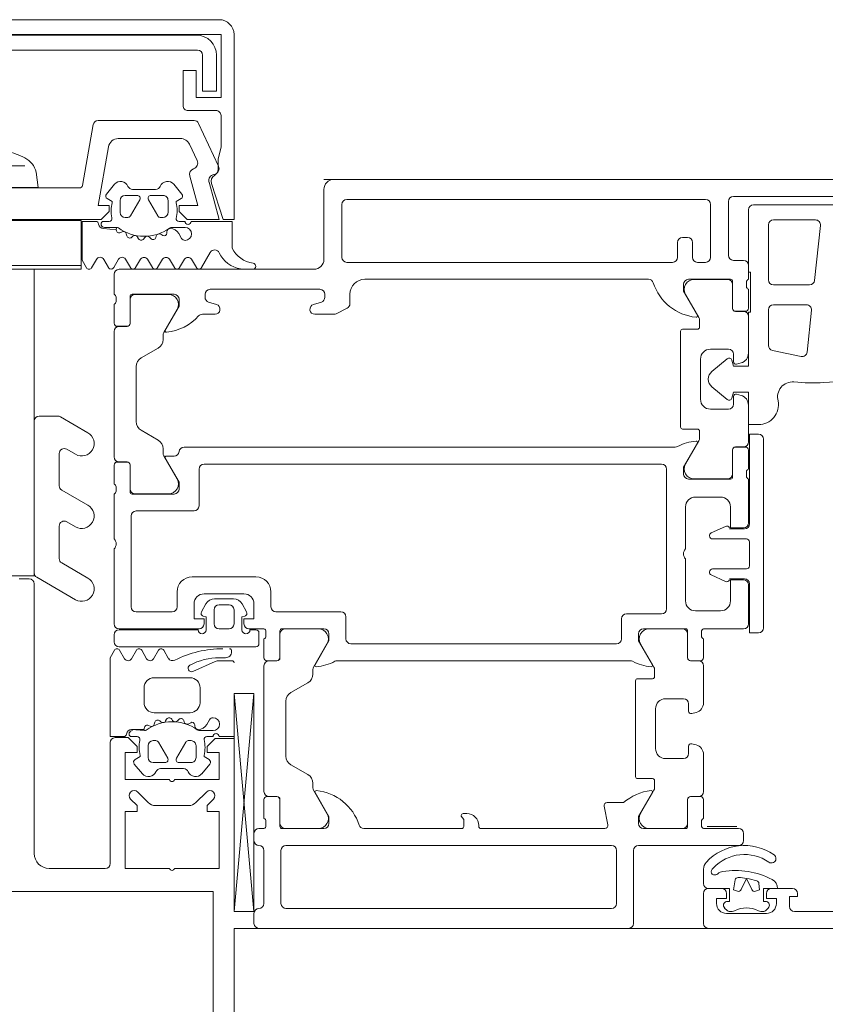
# Model space of a CAD drawing. Header units: centimetres. Extents: x -1737 to 22393, y -8842 to 3838.
# Tile 54 of 167: x 334 to 342, y 1113 to 1123. Entities that reach past the tile are written whole.
import ezdxf

# ---------------------------------------------------------------- set-up
doc = ezdxf.new("R2010")
doc.units = ezdxf.units.CM
for name, color, linetype, lineweight in [('A-DETL-GENF', 92, 'Continuous', 9), ('A-DOOR', 31, 'Continuous', 13), ('A-GLAZ-CWMG', 51, 'Continuous', 13)]:
    doc.layers.add(name, color=color, linetype=linetype, lineweight=lineweight)

# ---------------------------------------------------------------- blocks, each defined once
blk = doc.blocks.new('Schueco_FWS_ADS-75-SimplySmart_inw_Family-02 - FWS SI insert unit 90-2429721-3_piętro I __3_90 m_ - stan projektowany')
at = {"layer": 'A-DETL-GENF'}
for p, q in [((76.6, 0.9), (-76.6, 0.9)), ((-77.5, -6.6), (77.5, -6.6))]:
    blk.add_line(p, q, dxfattribs=at)
at = {"layer": 'A-DOOR'}
for p, q in [((-70.35, 0.9), (-76.5, 0.9)), ((-76.6, 0.8), (-76.6, 0.1)), ((-76.37, 0.7), (-72.78, 0.7)), ((-72.5, 0.73), (-71.21, 0.73)), ((-76.42, 0.12), (-76.42, 0.65)), ((-72.73, 0.65), (-72.73, 0.12)), ((-72.55, 0.14), (-72.55, 0.68)), ((-71.45, 0.645), (-72.3, 0.645)), ((-72.1, 0.495), (-71.6801, 0.495)), ((-72.15, -0.105), (-72.15, 0.445)), ((-71.6304, 0.4398), (-71.6882, -0.1102)), ((-72.96, 0.32), (-73.01, 0.32)), ((-73.06, 0.27), (-73.06, 0.12)), ((-72.91, 0.12), (-72.91, 0.27)), ((-73.11, 0.07), (-76.37, 0.07)), ((-72.78, 0.07), (-72.86, 0.07)), ((-72.4, 0.09), (-72.5, 0.09)), ((-72.35, -0.1), (-72.35, 0.04)), ((-78.7, -0.05), (-78.7, -0.25)), ((-76.7, 0), (-78.65, 0)), ((-76.19, -0.1), (-73.35, -0.1)), ((-72.95, -0.1), (-72.529, -0.1)), ((-72.56, -0.101), (-72.8943, -0.101)), ((-72.51, -0.391), (-72.51, -0.151)), ((-72.509, -0.12), (-72.509, -0.39)), ((-72.37, -0.1717), (-72.37, -0.1283)), ((-71.7379, -0.155), (-72.1, -0.155)), ((-78.68, -0.2783), (-78.68, -0.3217)), ((-78.541, -0.54), (-78.541, -0.27)), ((-78.521, -0.25), (-78.1, -0.25)), ((-78.1557, -0.251), (-78.49, -0.251)), ((-77.79, -0.2801), (-77.79, -0.25)), ((-77.74, -0.2), (-76.64, -0.2)), ((-76.59, -0.25), (-76.59, -0.2801)), ((-76.34, -0.3444), (-76.34, -0.25)), ((-72.9809, -0.251), (-72.8467, -0.4835)), ((-72.35, -0.39), (-72.35, -0.2)), ((-78.7, -0.35), (-78.7, -0.54)), ((-78.54, -0.301), (-78.54, -0.541)), ((-77.6754, -0.3522), (-77.7546, -0.328)), ((-76.6254, -0.328), (-76.7046, -0.3522)), ((-76.4765, -0.4446), (-76.3673, -0.3889)), ((-72.1, -0.355), (-71.7694, -0.355)), ((-78.2033, -0.6335), (-78.0691, -0.401)), ((-77.817, -0.45), (-77.69, -0.45)), ((-76.69, -0.45), (-76.4992, -0.45)), ((-72.4, -0.421), (-72.48, -0.421)), ((-72.479, -0.42), (-72.38, -0.42)), ((-72.35, -0.8407), (-72.35, -0.471)), ((-72.15, -0.7626), (-72.15, -0.405)), ((-71.7197, -0.4102), (-71.7637, -0.8287)), ((-78.67, -0.57), (-78.571, -0.57)), ((-78.57, -0.571), (-78.65, -0.571)), ((-72.84, -0.5085), (-72.84, -0.58)), ((-78.7, -0.621), (-78.7, -1.879)), ((-78.21, -0.7031), (-78.21, -0.6585)), ((-73.03, -0.62), (-73.03, -1.58)), ((-72.86, -0.6), (-73.01, -0.6)), ((-78.43, -0.8879), (-78.26, -0.7898)), ((-72.73, -0.8), (-72.55, -0.8)), ((-72.5, -0.85), (-72.5, -0.925)), ((-71.8238, -0.8724), (-72.1104, -0.8115)), ((-78.48, -1.5255), (-78.48, -0.9745)), ((-72.83, -1.3), (-72.83, -0.9)), ((-72.5641, -0.8957), (-72.7163, -1.0234)), ((-72.4685, -0.9491), (-72.4241, -0.9372)), ((-72.7163, -1.1766), (-72.5641, -1.3043)), ((-72.5, -1.275), (-72.5, -1.35)), ((-72.4241, -1.2628), (-72.4685, -1.2509)), ((-72.35, -1.729), (-72.35, -1.3593)), ((-72.55, -1.4), (-72.73, -1.4)), ((-78.26, -1.7102), (-78.43, -1.6121)), ((-73.01, -1.6), (-72.86, -1.6)), ((-72.84, -1.62), (-72.84, -1.6915)), ((-72.8467, -1.7165), (-72.9809, -1.949)), ((-72.2, -3.59), (-72.2, -1.7)), ((-78.21, -1.8415), (-78.21, -1.7969)), ((-78.0691, -2.099), (-78.2033, -1.8665)), ((-78.0995, -1.87), (-78.1762, -1.87)), ((-73.0825, -1.78), (-78, -1.78)), ((-72.51, -2.049), (-72.51, -1.809)), ((-72.509, -1.81), (-72.509, -2.08)), ((-72.48, -1.779), (-72.4, -1.779)), ((-72.38, -1.78), (-72.479, -1.78)), ((-72.35, -2), (-72.35, -1.81)), ((-78.7, -1.96), (-78.7, -2.15)), ((-78.571, -1.93), (-78.67, -1.93)), ((-78.65, -1.929), (-78.57, -1.929)), ((-78.541, -2.23), (-78.541, -1.96)), ((-78.54, -1.959), (-78.54, -2.199)), ((-77.8, -1.95), (-73.22, -1.95)), ((-77.85, -2.37), (-77.85, -2)), ((-73.17, -2), (-73.17, -3.4)), ((-72.37, -2.0717), (-72.37, -2.0283)), ((-72.529, -2.1), (-72.95, -2.1)), ((-72.8943, -2.099), (-72.56, -2.099)), ((-72.35, -2.54), (-72.35, -2.1)), ((-78.7, -2.25), (-78.7, -2.7)), ((-78.68, -2.1783), (-78.68, -2.2217)), ((-78.1, -2.25), (-78.521, -2.25)), ((-78.49, -2.249), (-78.1557, -2.249)), ((-72.88, -2.28), (-72.63, -2.28)), ((-78.48, -2.42), (-77.9, -2.42)), ((-72.98, -2.8), (-72.98, -2.38)), ((-78.53, -3.38), (-78.53, -2.47)), ((-72.5805, -2.5739), (-72.7227, -2.6402)), ((-72.39, -2.6), (-72.54, -2.6)), ((-72.74, -2.6674), (-72.74, -2.67)), ((-72.71, -2.7), (-72.37, -2.7)), ((-72.34, -2.73), (-72.34, -2.97)), ((-78.7, -2.8), (-78.7, -3.55)), ((-72.98, -3.32), (-72.98, -2.9)), ((-72.74, -3.03), (-72.74, -3.0326)), ((-72.37, -3), (-72.71, -3)), ((-77.28, -3.08), (-77.92, -3.08)), ((-72.7227, -3.0598), (-72.5805, -3.1261)), ((-72.54, -3.1), (-72.39, -3.1)), ((-78.07, -3.23), (-78.07, -3.38)), ((-77.8, -3.25), (-77.4, -3.25)), ((-77.13, -3.38), (-77.13, -3.23)), ((-72.35, -3.55), (-72.35, -3.16)), ((-77.826, -3.4286), (-77.7806, -3.35)), ((-77.694, -3.3), (-77.506, -3.3)), ((-77.4194, -3.35), (-77.374, -3.4286)), ((-78.12, -3.43), (-78.48, -3.43)), ((-77.7, -3.55), (-77.7, -3.41)), ((-77.65, -3.36), (-77.55, -3.36)), ((-77.5, -3.41), (-77.5, -3.55)), ((-76.43, -3.43), (-77.08, -3.43)), ((-73.22, -3.45), (-73.57, -3.45)), ((-72.63, -3.42), (-72.88, -3.42)), ((-76.38, -3.7), (-76.38, -3.48)), ((-73.62, -3.5), (-73.62, -3.7)), ((-78.65, -3.6), (-77.85, -3.6)), ((-78.65, -3.61), (-77.86, -3.61)), ((-77.55, -3.6), (-77.65, -3.6)), ((-77.35, -3.6), (-77.2, -3.6)), ((-77.34, -3.61), (-77.28, -3.61)), ((-77.25, -3.64), (-77.25, -3.75)), ((-77.18, -3.6283), (-77.18, -3.6717)), ((-77.041, -3.89), (-77.041, -3.62)), ((-77.021, -3.6), (-76.6, -3.6)), ((-76.6557, -3.601), (-76.99, -3.601)), ((-73.4, -3.6), (-72.979, -3.6)), ((-73.3443, -3.601), (-73.01, -3.601)), ((-72.959, -3.62), (-72.959, -3.89)), ((-72.82, -3.6717), (-72.82, -3.6283)), ((-72.8, -3.6), (-72.4, -3.6)), ((-78.7, -3.73), (-78.7, -3.66)), ((-77.2, -3.7), (-77.2, -3.89)), ((-77.04, -3.651), (-77.04, -3.891)), ((-72.96, -3.651), (-72.96, -3.891)), ((-72.8, -3.89), (-72.8, -3.7)), ((-77.28, -3.78), (-78.65, -3.78)), ((-76.7033, -3.9835), (-76.5691, -3.751)), ((-73.67, -3.75), (-76.33, -3.75)), ((-73.2967, -3.9835), (-73.4309, -3.751)), ((-77.17, -3.92), (-77.071, -3.92)), ((-77.07, -3.921), (-77.15, -3.921)), ((-76.4675, -3.92), (-73.5325, -3.92)), ((-72.93, -3.921), (-72.85, -3.921)), ((-72.929, -3.92), (-72.83, -3.92)), ((-77.2, -3.971), (-77.2, -5.229)), ((-76.71, -4.0531), (-76.71, -4.0085)), ((-73.29, -4.08), (-73.29, -4.0085)), ((-72.8, -3.971), (-72.8, -4.3407)), ((-76.93, -4.2379), (-76.76, -4.1398)), ((-73.48, -5.08), (-73.48, -4.12)), ((-73.46, -4.1), (-73.31, -4.1)), ((-77.3002, -4.2489), (-77.5, -6.4302)), ((-76.98, -4.8755), (-76.98, -4.3245)), ((-73, -4.3), (-73.18, -4.3)), ((-73.28, -4.4), (-73.28, -4.8)), ((-72.95, -4.425), (-72.95, -4.35)), ((-72.8741, -4.4372), (-72.9185, -4.4491)), ((-72.95, -4.85), (-72.95, -4.775)), ((-72.9185, -4.7509), (-72.8741, -4.7628)), ((-73.18, -4.9), (-73, -4.9)), ((-72.8, -4.8593), (-72.8, -5.229)), ((-76.76, -5.0602), (-76.93, -4.9621)), ((-73.31, -5.1), (-73.46, -5.1)), ((-73.29, -5.1915), (-73.29, -5.12)), ((-76.71, -5.1915), (-76.71, -5.1469)), ((-76.5691, -5.449), (-76.7033, -5.2165)), ((-73.4309, -5.449), (-73.2967, -5.2165)), ((-77.2, -5.31), (-77.2, -5.5)), ((-77.071, -5.28), (-77.17, -5.28)), ((-77.15, -5.279), (-77.07, -5.279)), ((-77.041, -5.58), (-77.041, -5.31)), ((-77.04, -5.309), (-77.04, -5.549)), ((-72.96, -5.309), (-72.96, -5.549)), ((-72.959, -5.31), (-72.959, -5.58)), ((-72.85, -5.279), (-72.93, -5.279)), ((-72.83, -5.28), (-72.929, -5.28)), ((-72.8, -5.5), (-72.8, -5.31)), ((-73.7936, -5.3757), (-73.7569, -5.5643)), ((-73.6, -5.34), (-73.7641, -5.34)), ((-75.17, -5.45), (-75.205, -5.45)), ((-77.2, -5.6), (-77.25, -5.6)), ((-77.18, -5.5283), (-77.18, -5.5717)), ((-76.6, -5.6), (-77.021, -5.6)), ((-76.99, -5.599), (-76.6557, -5.599)), ((-75.22, -5.6), (-76.2, -5.6)), ((-75.05, -5.58), (-75.05, -5.57)), ((-73.7864, -5.6), (-75.03, -5.6)), ((-72.979, -5.6), (-73.4, -5.6)), ((-73.01, -5.599), (-73.3443, -5.599)), ((-72.82, -5.5717), (-72.82, -5.5283)), ((-72.45, -5.6), (-72.8, -5.6)), ((-72.765, -5.58), (-72.465, -5.58)), ((-77.3, -5.65), (-77.3, -5.72)), ((-72.4, -5.72), (-72.4, -5.65)), ((-76.98, -5.77), (-73.72, -5.77)), ((-73.45, -5.77), (-72.45, -5.77)), ((-77.2, -5.82), (-77.2, -6.35)), ((-77.03, -6.35), (-77.03, -5.82)), ((-73.67, -5.82), (-73.67, -6.35)), ((-73.5, -6.55), (-73.5, -5.82)), ((-72.62, -6.2), (-72.75, -6.2)), ((-71.91, -6.2), (-72.12, -6.2)), ((-72.8, -6.25), (-72.8, -6.55)), ((-73.72, -6.4), (-76.98, -6.4)), ((-72.5883, -6.397), (-72.5641, -6.4212)), ((-72.1759, -6.4212), (-72.1517, -6.397)), ((-77.3, -6.45), (-77.3, -6.55)), ((-72.17, -6.45), (-72.57, -6.45)), ((-72.5429, -6.43), (-72.5131, -6.43)), ((-72.2269, -6.43), (-72.1971, -6.43)), ((-70.6, -6.43), (-71.89, -6.43)), ((-77.25, -6.6), (-73.55, -6.6))]:
    blk.add_line(p, q, dxfattribs=at)
at = {"layer": 'A-DOOR', "flags": 128}
for points in [[(-72.35, 0.595), (-72.35, -0.03), (-72.33, -0.03), (-72.33, -0.43), (-72.35, -0.43), (-72.35, -0.97), (-72.5, -0.97), (-72.5158, -0.9109)], [(-72.8618, -0.4593), (-73, -0.22), (-73, -0.15)], [(-78.05, -0.3), (-78.05, -0.37), (-78.1881, -0.6093)], [(-72.5158, -1.2891), (-72.5, -1.23), (-72.35, -1.23), (-72.35, -1.555), (-72.25, -1.555)], [(-72.25, -1.65), (-72.34, -1.65), (-72.34, -2.55)], [(-73, -2.05), (-73, -1.98), (-72.8618, -1.7407)], [(-78.1881, -1.8907), (-78.05, -2.13), (-78.05, -2.2)], [(-72.53, -2.38), (-72.53, -2.59), (-72.4, -2.59)], [(-72.4, -3.11), (-72.53, -3.11), (-72.53, -3.32)], [(-72.34, -3.15), (-72.34, -3.64), (-72.25, -3.64)], [(-77.8, -3.55), (-77.8, -3.5), (-77.9, -3.5), (-77.9, -3.35)], [(-77.3, -3.35), (-77.3, -3.5), (-77.4, -3.5), (-77.4, -3.55)], [(-77.78, -3.61), (-77.78, -3.48), (-77.8078, -3.4726)], [(-77.3922, -3.4726), (-77.42, -3.48), (-77.42, -3.61)], [(-76.55, -3.65), (-76.55, -3.72), (-76.6881, -3.9593)], [(-73.3118, -3.9593), (-73.45, -3.72), (-73.45, -3.65)], [(-77.5, -4.2489), (-77.5, -6.4302), (-77.3002, -6.4302), (-77.3002, -4.2489), (-77.5, -4.2489), (-77.3002, -6.4302)], [(-76.6881, -5.2407), (-76.55, -5.48), (-76.55, -5.55)], [(-73.45, -5.55), (-73.45, -5.48), (-73.3118, -5.2407)], [(-75.225, -5.47), (-75.225, -5.4767), (-75.2, -5.51), (-75.2, -5.58)], [(-72.7998, -6.0064), (-72.7998, -6.015), (-72.7998, -6.15)], [(-72.75, -6.6), (-64.1, -6.6), (-64.1, -6.26), (-64.21, -6.15), (-64.27, -6.15), (-64.27, -6.32)], [(-72.75, -6.2), (-72.54, -6.2), (-72.54, -6.33), (-72.57, -6.33)], [(-72.17, -6.33), (-72.2, -6.33), (-72.2, -6.2), (-72.06, -6.2)], [(-72.67, -6.35), (-72.67, -6.3), (-72.57, -6.3), (-72.57, -6.25)], [(-72.17, -6.25), (-72.17, -6.3), (-72.07, -6.3), (-72.07, -6.35)], [(-71.94, -6.38), (-71.94, -6.28), (-71.86, -6.28), (-71.86, -6.25)]]:
    blk.add_lwpolyline(points, dxfattribs=at)
for points in [[(-72.4227, -6.2119), (-72.37, -6.0988), (-72.3173, -6.2119), (-72.37, -6.0988)], [(-72.4828, -6.1154), (-72.5, -6.2129), (-72.4602, -6.2274), (-72.5, -6.2129)], [(-72.2798, -6.2274), (-72.24, -6.2129), (-72.2456, -6.1492), (-72.24, -6.2129)]]:
    blk.add_lwpolyline(points, close=True, dxfattribs=at)
at = {"layer": 'A-DOOR'}
for centre, radius, start, end in [((-76.5, 0.8), 0.1, 90, 180), ((-76.37, 0.65), 0.05, 90, 180), ((-72.78, 0.65), 0.05, 360, 90), ((-72.5, 0.68), 0.05, 90, 180), ((-72.3, 0.595), 0.05, 90, 180), ((-72.1, 0.445), 0.05, 90, 180), ((-71.6801, 0.445), 0.05, 354, 90), ((-73.01, 0.27), 0.05, 90, 180), ((-72.96, 0.27), 0.05, 360, 90), ((-76.7, 0.1), 0.1, 270, 360), ((-76.37, 0.12), 0.05, 180, 270), ((-73.11, 0.12), 0.05, 270, 0), ((-72.86, 0.12), 0.05, 180, 270), ((-72.78, 0.12), 0.05, 270, 360), ((-72.5, 0.14), 0.05, 180, 270), ((-72.4, 0.04), 0.05, 360, 90), ((-78.65, -0.05), 0.05, 90, 180), ((-76.19, -0.25), 0.15, 90, 180), ((-73.35, -0.15), 0.05, 17.74842, 90), ((-72.8262, 0.0177), 0.5, 197.74842, 264.37742), ((-72.95, -0.15), 0.05, 90, 180), ((-72.8943, -0.201), 0.1, 90, 210), ((-72.56, -0.151), 0.05, 360, 90), ((-72.529, -0.12), 0.02, 0, 90), ((-72.34, -0.1283), 0.03, 109.47122, 180), ((-72.34, -0.1717), 0.03, 180, 250.52878), ((-72.1, -0.105), 0.05, 180, 270), ((-71.7379, -0.105), 0.05, 270, 354), ((-78.71, -0.2783), 0.03, 360, 70.52878), ((-78.521, -0.27), 0.02, 90, 180), ((-78.49, -0.301), 0.05, 90, 180), ((-78.1557, -0.351), 0.1, 330, 90), ((-78.1, -0.3), 0.05, 360, 90), ((-77.74, -0.25), 0.05, 90, 180), ((-77.74, -0.2801), 0.05, 180, 253), ((-76.64, -0.25), 0.05, 360, 90), ((-76.64, -0.2801), 0.05, 287, 360), ((-78.71, -0.3217), 0.03, 289.47122, 360), ((-77.69, -0.4), 0.05, 270, 73), ((-76.69, -0.4), 0.05, 107, 270), ((-76.39, -0.3444), 0.05, 297, 0), ((-72.48, -0.391), 0.03, 180, 270), ((-72.479, -0.39), 0.03, 180, 270), ((-72.38, -0.39), 0.03, 270, 360), ((-72.1, -0.405), 0.05, 90, 180), ((-71.7694, -0.405), 0.05, 354, 90), ((-78.2263, -0.1326), 0.5, 275.91988, 318.0861), ((-77.817, -0.5), 0.05, 90, 138.0861), ((-76.4992, -0.4), 0.05, 270, 297), ((-72.8738, -0.4662), 0.0138, 264.37742, 30), ((-72.89, -0.5085), 0.05, 360, 30), ((-72.4, -0.471), 0.05, 0, 90), ((-78.67, -0.54), 0.03, 180, 270), ((-78.65, -0.621), 0.05, 90, 180), ((-78.571, -0.54), 0.03, 270, 360), ((-78.57, -0.541), 0.03, 270, 0), ((-72.86, -0.58), 0.02, 270, 360), ((-78.16, -0.6585), 0.05, 150, 180), ((-78.1762, -0.6162), 0.0138, 150, 275.91988), ((-73.01, -0.62), 0.02, 90, 180), ((-78.31, -0.7031), 0.1, 300, 360), ((-72.1, -0.7626), 0.05, 180, 258), ((-72.73, -0.9), 0.1, 90, 180), ((-72.55, -0.85), 0.05, 360, 90), ((-72.45, -0.8407), 0.1, 285, 360), ((-71.8134, -0.8235), 0.05, 258, 354), ((-78.38, -0.9745), 0.1, 120, 180), ((-72.5448, -0.9187), 0.03, 14.99508, 130), ((-72.475, -0.925), 0.025, 180, 285), ((-72.652, -1.1), 0.1, 130, 230), ((-71.7349, 1.3622), 2.5, 273.21628, 283.53096), ((-71.909, -1.2775), 0.15, 84.60477, 195.68874), ((-71.7069, 0.863), 2, 264.60477, 273.21628), ((-72.475, -1.275), 0.025, 75, 180), ((-72.45, -1.3593), 0.1, 0, 75), ((-72.73, -1.3), 0.1, 180, 270), ((-72.5448, -1.2813), 0.03, 230, 345.00492), ((-72.55, -1.35), 0.05, 270, 360), ((-72.25, -1.355), 0.2, 270, 10.65041), ((-78.38, -1.5255), 0.1, 180, 240), ((-73.01, -1.58), 0.02, 180, 270), ((-72.86, -1.62), 0.02, 0, 90), ((-72.25, -1.7), 0.05, 360, 90), ((-78.31, -1.7969), 0.1, 360, 60), ((-73.0825, -1.73), 0.05, 270, 297.4903), ((-72.8287, -2.2179), 0.5, 95.32859, 117.4903), ((-72.8738, -1.7338), 0.0138, 330, 95.32859), ((-72.89, -1.6915), 0.05, 330, 360), ((-72.4, -1.729), 0.05, 270, 360), ((-78.16, -1.8415), 0.05, 180, 210), ((-78.1762, -1.8838), 0.0138, 90, 210), ((-78.0995, -1.82), 0.05, 270, 354.26083), ((-78, -1.83), 0.05, 90, 174.26083), ((-72.48, -1.809), 0.03, 90, 180), ((-72.479, -1.81), 0.03, 90, 180), ((-72.38, -1.81), 0.03, 360, 90), ((-78.65, -1.879), 0.05, 180, 270), ((-78.67, -1.96), 0.03, 90, 180), ((-78.571, -1.96), 0.03, 360, 90), ((-78.57, -1.959), 0.03, 0, 90), ((-77.8, -2), 0.05, 90, 180), ((-73.22, -2), 0.05, 0, 90), ((-72.8943, -1.999), 0.1, 150, 270), ((-72.95, -2.05), 0.05, 180, 270), ((-72.56, -2.049), 0.05, 270, 0), ((-72.34, -2.0283), 0.03, 109.47122, 180), ((-78.71, -2.1783), 0.03, 0, 70.52878), ((-78.1557, -2.149), 0.1, 270, 30), ((-72.529, -2.08), 0.02, 270, 0), ((-72.34, -2.0717), 0.03, 180, 250.52878), ((-78.71, -2.2217), 0.03, 289.47122, 0), ((-78.521, -2.23), 0.02, 180, 270), ((-78.49, -2.199), 0.05, 180, 270), ((-78.1, -2.2), 0.05, 270, 360), ((-72.88, -2.38), 0.1, 90, 180), ((-72.63, -2.38), 0.1, 360, 90), ((-78.48, -2.47), 0.05, 90, 180), ((-77.9, -2.37), 0.05, 270, 0), ((-72.4, -2.54), 0.05, 270, 0), ((-72.39, -2.55), 0.05, 270, 360), ((-72.71, -2.6674), 0.03, 115, 180), ((-72.5679, -2.6011), 0.03, 21.71176, 115), ((-78.7525, -2.75), 0.0725, 316.39718, 43.60282), ((-72.71, -2.67), 0.03, 180, 270), ((-72.37, -2.73), 0.03, 0, 90), ((-72.9275, -2.85), 0.0725, 136.39718, 223.60282), ((-72.71, -3.03), 0.03, 90, 180), ((-72.71, -3.0326), 0.03, 180, 245), ((-72.37, -2.97), 0.03, 270, 360), ((-77.92, -3.23), 0.15, 90, 180), ((-77.28, -3.23), 0.15, 360, 90), ((-72.5679, -3.0989), 0.03, 245, 338.28824), ((-72.4, -3.16), 0.05, 0, 90), ((-72.39, -3.15), 0.05, 0, 90), ((-77.8, -3.35), 0.1, 90, 180), ((-77.4, -3.35), 0.1, 360, 90), ((-77.694, -3.4), 0.1, 90, 150), ((-77.506, -3.4), 0.1, 30, 90), ((-72.88, -3.32), 0.1, 180, 270), ((-72.63, -3.32), 0.1, 270, 360), ((-78.48, -3.38), 0.05, 180, 270), ((-78.12, -3.38), 0.05, 270, 360), ((-77.8, -3.4436), 0.03, 150, 255), ((-77.65, -3.41), 0.05, 90, 180), ((-77.55, -3.41), 0.05, 0, 90), ((-77.4, -3.4436), 0.03, 285, 30), ((-77.08, -3.38), 0.05, 180, 270), ((-76.43, -3.48), 0.05, 360, 90), ((-73.57, -3.5), 0.05, 90, 180), ((-73.22, -3.4), 0.05, 270, 0), ((-78.65, -3.55), 0.05, 180, 270), ((-78.65, -3.66), 0.05, 90, 180), ((-77.82, -3.61), 0.04, 180, 0), ((-77.85, -3.55), 0.05, 270, 360), ((-77.65, -3.55), 0.05, 180, 270), ((-77.55, -3.55), 0.05, 270, 360), ((-77.38, -3.61), 0.04, 180, 0), ((-77.35, -3.55), 0.05, 180, 270), ((-77.28, -3.64), 0.03, 0, 90), ((-77.21, -3.6283), 0.03, 0, 70.52878), ((-77.021, -3.62), 0.02, 90, 180), ((-76.99, -3.651), 0.05, 90, 180), ((-76.6557, -3.701), 0.1, 330, 90), ((-76.6, -3.65), 0.05, 0, 90), ((-73.4, -3.65), 0.05, 90, 180), ((-73.3443, -3.701), 0.1, 90, 210), ((-73.01, -3.651), 0.05, 360, 90), ((-72.979, -3.62), 0.02, 0, 90), ((-72.79, -3.6283), 0.03, 109.47122, 180), ((-72.4, -3.55), 0.05, 270, 360), ((-72.25, -3.59), 0.05, 270, 360), ((-78.65, -3.73), 0.05, 180, 270), ((-77.21, -3.6717), 0.03, 289.47122, 0), ((-76.33, -3.7), 0.05, 180, 270), ((-73.67, -3.7), 0.05, 270, 0), ((-72.79, -3.6717), 0.03, 180, 250.52878), ((-77.28, -3.75), 0.03, 270, 0), ((-77.17, -3.89), 0.03, 180, 270), ((-77.15, -3.971), 0.05, 90, 180), ((-77.071, -3.89), 0.03, 270, 0), ((-77.07, -3.891), 0.03, 270, 0), ((-76.7213, -3.4821), 0.5, 275.32859, 297.4903), ((-76.4675, -3.97), 0.05, 90, 117.4903), ((-73.5325, -3.97), 0.05, 62.5097, 90), ((-73.2787, -3.4821), 0.5, 242.5097, 264.67141), ((-72.93, -3.891), 0.03, 180, 270), ((-72.929, -3.89), 0.03, 180, 270), ((-72.85, -3.971), 0.05, 0, 90), ((-72.83, -3.89), 0.03, 270, 0), ((-76.66, -4.0085), 0.05, 150, 180), ((-76.6762, -3.9662), 0.0138, 150, 275.32859), ((-73.3238, -3.9662), 0.0138, 264.67141, 30), ((-73.34, -4.0085), 0.05, 0, 30), ((-76.81, -4.0531), 0.1, 300, 360), ((-73.46, -4.12), 0.02, 90, 180), ((-73.31, -4.08), 0.02, 270, 0), ((-76.88, -4.3245), 0.1, 120, 180), ((-73.18, -4.4), 0.1, 90, 180), ((-73, -4.35), 0.05, 0, 90), ((-72.925, -4.425), 0.025, 180, 285), ((-72.9, -4.3407), 0.1, 285, 360), ((-73.18, -4.8), 0.1, 180, 270), ((-72.925, -4.775), 0.025, 75, 180), ((-72.9, -4.8593), 0.1, 0, 75), ((-76.88, -4.8755), 0.1, 180, 240), ((-73, -4.85), 0.05, 270, 0), ((-76.81, -5.1469), 0.1, 0, 60), ((-73.46, -5.08), 0.02, 180, 270), ((-73.31, -5.12), 0.02, 0, 90), ((-76.66, -5.1915), 0.05, 180, 210), ((-76.6762, -5.2338), 0.0138, 84.37742, 210), ((-76.7238, -5.7177), 0.5, 17.74842, 84.37742), ((-73.2718, -5.7172), 0.5, 96.14068, 131.02522), ((-73.3238, -5.2338), 0.0138, 330, 96.14068), ((-73.34, -5.1915), 0.05, 330, 0), ((-77.15, -5.229), 0.05, 180, 270), ((-77.17, -5.31), 0.03, 90, 180), ((-77.071, -5.31), 0.03, 0, 90), ((-77.07, -5.309), 0.03, 0, 90), ((-72.93, -5.309), 0.03, 90, 180), ((-72.929, -5.31), 0.03, 90, 180), ((-72.85, -5.229), 0.05, 270, 360), ((-72.83, -5.31), 0.03, 360, 90), ((-73.7641, -5.37), 0.03, 90, 191), ((-77.21, -5.5283), 0.03, 0, 70.52878), ((-76.6557, -5.499), 0.1, 270, 30), ((-75.205, -5.47), 0.02, 90, 180), ((-75.205, -5.4767), 0.02, 180, 225), ((-75.17, -5.57), 0.12, 0, 90), ((-73.3443, -5.499), 0.1, 150, 270), ((-72.79, -5.5283), 0.03, 109.47122, 180), ((-77.25, -5.65), 0.05, 90, 180), ((-77.21, -5.5717), 0.03, 289.47122, 0), ((-77.021, -5.58), 0.02, 180, 270), ((-76.99, -5.549), 0.05, 180, 270), ((-76.6, -5.55), 0.05, 270, 0), ((-76.2, -5.55), 0.05, 197.74842, 270), ((-75.22, -5.58), 0.02, 270, 0), ((-75.03, -5.58), 0.02, 180, 270), ((-73.7864, -5.57), 0.03, 270, 11), ((-73.4, -5.55), 0.05, 180, 270), ((-73.01, -5.549), 0.05, 270, 0), ((-72.979, -5.58), 0.02, 270, 0), ((-72.79, -5.5717), 0.03, 180, 250.52878), ((-72.45, -5.65), 0.05, 360, 90), ((-77.25, -5.72), 0.05, 180, 270), ((-77.25, -5.82), 0.05, 0, 90), ((-76.98, -5.82), 0.05, 90, 180), ((-73.72, -5.82), 0.05, 0, 90), ((-73.45, -5.82), 0.05, 90, 180), ((-72.3906, -6.2887), 0.5187, 55.1415, 137.60993), ((-72.45, -5.72), 0.05, 270, 0), ((-72.3906, -6.2887), 0.4287, 55.1415, 136.83804), ((-72.1198, -5.9), 0.045, 235.1415, 55.1415), ((-72.6998, -6.0064), 0.1, 137.60993, 180), ((-72.623, -6.0707), 0.11, 136.83804, 153.11071), ((-72.27, -6.029), 0.53, 178.48958, 180), ((-72.6944, -6.0345), 0.03, 153.11071, 257.31084), ((-72.69, -6.015), 0.05, 257.31084, 310.66019), ((-72.5923, -6.1288), 0.1, 99.15424, 130.66019), ((-72.4825, -6.81), 0.79, 62.13582, 99.15424), ((-72.4533, -6.1206), 0.03, 87.57184, 170), ((-72.4533, -6.1206), 0.03, 87.57184, 170), ((-72.4825, -6.81), 0.72, 81.01148, 87.57184), ((-72.4825, -6.81), 0.72, 81.01148, 87.57184), ((-72.4825, -6.81), 0.72, 72.54021, 81.01148), ((-72.4825, -6.81), 0.72, 72.54021, 81.01148), ((-72.16, -6.2), 0.1, 0, 62.13582), ((-72.75, -6.15), 0.05, 180, 270), ((-72.75, -6.25), 0.05, 90, 180), ((-72.62, -6.25), 0.05, 0, 90), ((-72.4499, -6.1992), 0.03, 250, 335), ((-72.4499, -6.1992), 0.03, 250, 335), ((-72.2901, -6.1992), 0.03, 205, 290), ((-72.2901, -6.1992), 0.03, 205, 290), ((-72.2755, -6.1518), 0.03, 5, 72.54021), ((-72.2755, -6.1518), 0.03, 5, 72.54021), ((-72.12, -6.25), 0.05, 90, 180), ((-71.91, -6.25), 0.05, 0, 90), ((-77.25, -6.45), 0.05, 90, 180), ((-77.25, -6.35), 0.05, 270, 0), ((-76.98, -6.35), 0.05, 180, 270), ((-73.72, -6.35), 0.05, 270, 0), ((-72.57, -6.35), 0.1, 180, 270), ((-72.56, -6.3687), 0.04, 104.47751, 225), ((-72.37, -6.655), 0.26, 62.51067, 117.48933), ((-72.18, -6.3687), 0.04, 315, 75.52249), ((-72.17, -6.35), 0.1, 270, 360), ((-71.89, -6.38), 0.05, 180, 270), ((-72.5429, -6.4), 0.03, 225, 270), ((-72.5131, -6.38), 0.05, 270, 297.48933), ((-72.2269, -6.38), 0.05, 242.51067, 270), ((-72.1971, -6.4), 0.03, 270, 315), ((-77.25, -6.55), 0.05, 180, 270), ((-73.55, -6.55), 0.05, 270, 0), ((-72.75, -6.55), 0.05, 180, 270)]:
    blk.add_arc(centre, radius, start, end, dxfattribs=at)
blk = doc.blocks.new('Rectangular Mullion - SI_CovCap-20mm_Mull-85mm-V19-3_piętro I __3_90 m_ - stan projektowany')
at = {"layer": 'A-DETL-GENF'}
for p, q in [((2.29, 12.2), (2.29, 6.5396)), ((2.5, 12.2), (2.5, 6.6)), ((1.26, 4.74), (1.26, 5.95)), ((0.5, 5.85), (0.5, 3.15)), ((1.536, 5.2346), (1.6421, 5.3407)), ((1.7128, 5.37), (2.0471, 5.37)), ((2.1178, 5.3407), (2.2239, 5.2346)), ((1.502, 4.954), (1.5836, 5.0513)), ((2.1763, 5.0514), (2.258, 4.9541)), ((1.69, 4.94), (1.81, 4.94)), ((1.7649, 4.9999), (1.995, 4.9999)), ((1.95, 4.94), (2.07, 4.94)), ((1.64, 4.77), (1.64, 4.89)), ((1.836, 4.895), (1.7436, 4.735)), ((2.0164, 4.735), (1.924, 4.895)), ((2.12, 4.89), (2.12, 4.77)), ((1.464, 4.6799), (1.5291, 4.6799)), ((1.7176, 4.72), (1.69, 4.72)), ((2.07, 4.72), (2.0424, 4.72)), ((2.2295, 4.6799), (2.29, 4.6799)), ((2.35, 4.6799), (2.5, 4.6799)), ((1.6456, 4.5677), (1.6594, 4.5747)), ((1.702, 4.5557), (1.7073, 4.5357)), ((2.0476, 4.5508), (2.0662, 4.5401)), ((2.107, 4.5622), (2.1077, 4.5766)), ((2.29, 4.6199), (2.1616, 4.6199)), ((2.2272, 4.5587), (2.2554, 4.5099)), ((1.7, 4.4399), (2.06, 4.4399)), ((1.7564, 4.5212), (1.7671, 4.5308)), ((1.8156, 4.5231), (1.8256, 4.5058)), ((1.8767, 4.5045), (1.8846, 4.5166)), ((1.9334, 4.5217), (1.9476, 4.5076)), ((1.9973, 4.5195), (2.0017, 4.5332)), ((1.6, 4.1899), (1.6, 4.3399)), ((2.16, 4.3399), (2.16, 4.1899)), ((2.06, 4.0899), (1.7, 4.0899)), ((2.3101, 3.9286), (2.0892, 4.0269)), ((1.4041, 3.8994), (1.3553, 3.8149)), ((1.5239, 3.8149), (1.4751, 3.8994)), ((1.6246, 3.8994), (1.5758, 3.8149)), ((1.7444, 3.8149), (1.6956, 3.8994)), ((1.8426, 3.895), (1.7964, 3.8149)), ((2.48, 3.92), (2.3508, 3.92)), ((2.355, 3.89), (2.416, 3.89)), ((2.476, 3.83), (2.476, 3.82)), ((0.9125, 3.3082), (0.525, 3.0844)), ((0.45, 3.1), (0.35, 3.1)), ((0.775, 2.9401), (1.0375, 3.0917)), ((0.5, 3.0411), (0.5, 1.52)), ((0.75, 2.5709), (0.75, 2.8968)), ((0.9125, 2.5782), (0.825, 2.5276)), ((0.775, 2.2101), (1.0375, 2.3617)), ((0.75, 1.8453), (0.75, 2.1668)), ((0.9125, 1.8525), (0.825, 1.802)), ((0.7616, 1.4767), (1.0375, 1.636)), ((0.55, 1.47), (0.7366, 1.47)), ((1.0747, -0.016), (1.1226, -0.0994)), ((1.1963, -0.0985), (1.2438, -0.0173)), ((1.2956, -0.0174), (1.3454, -0.1028)), ((1.4137, -0.1029), (1.4638, -0.0173)), ((1.5156, -0.0172), (1.5654, -0.1019)), ((1.6341, -0.1029), (1.6838, -0.0174)), ((1.7356, -0.0172), (1.7854, -0.1019)), ((1.8534, -0.1019), (1.9035, -0.0172)), ((1.9552, -0.0172), (2.005, -0.1019)), ((2.0732, -0.1019), (2.1235, -0.0172)), ((2.1754, -0.0176), (2.2626, -0.1698)), ((1.3794, -0.3747), (1.3656, -0.3677)), ((1.4273, -0.3357), (1.422, -0.3558)), ((1.4871, -0.3308), (1.4764, -0.3212)), ((1.5456, -0.3058), (1.5356, -0.3232)), ((1.6046, -0.3166), (1.5967, -0.3045)), ((1.6676, -0.3076), (1.6534, -0.3217)), ((1.7218, -0.3332), (1.7173, -0.3195)), ((1.7862, -0.3401), (1.7676, -0.3508)), ((1.8278, -0.3766), (1.827, -0.3622)), ((1.9754, -0.3099), (1.9472, -0.3587)), ((1.2491, -0.4799), (1.184, -0.4799)), ((1.8816, -0.4199), (2.01, -0.4199)), ((2.01, -0.4799), (1.9495, -0.4799)), ((1.36, -0.57), (1.36, -0.69)), ((1.4376, -0.52), (1.41, -0.52)), ((1.556, -0.695), (1.4636, -0.535)), ((1.7364, -0.535), (1.644, -0.695)), ((1.79, -0.52), (1.7624, -0.52)), ((1.84, -0.69), (1.84, -0.57)), ((1.3037, -0.8514), (1.222, -0.7541)), ((1.41, -0.74), (1.53, -0.74)), ((1.67, -0.74), (1.79, -0.74)), ((1.978, -0.7541), (1.8963, -0.8514)), ((0.025, -0.815), (0.9528, -0.815)), ((0.9823, -0.8398), (1.0897, -1.4487)), ((1.7151, -0.7999), (1.4849, -0.7999)), ((0.4076, -1.0357), (-0.4076, -1.0357)), ((2.1452, -1.4611), (2.3444, -1.0341)), ((2.1312, -1.0889), (2.0551, -1.2523)), ((1.9644, -1.31), (1.342, -1.31)), ((1.1389, -1.49), (2.0999, -1.49)), ((2.04, -1.59), (2.32, -1.59)), ((2.135, -2.1946), (-2.135, -2.1946)), ((-2.125, -2.3446), (2.125, -2.3446)), ((2.3501, -2.5), (-2.3501, -2.5))]:
    blk.add_line(p, q, dxfattribs=at)
at = {"layer": 'A-DETL-GENF', "flags": 128}
for points in [[(2.29, 6.7), (2.29, 6.3792), (2.29, 6.23), (1.1198, 6.23), (-1.1199, 6.23), (-2.29, 6.23), (-2.29, 6.3792), (-2.29, 6.7)], [(1.21, 6), (1.1198, 6), (0.65, 6)], [(1.855, 6), (1.41, 6), (1.41, 5.43), (1.53, 5.43), (1.53, 5.37), (1.4653, 5.3054)], [(2.2946, 5.3054), (2.23, 5.37), (2.23, 5.43), (2.35, 5.43), (2.35, 6), (1.905, 6)], [(1.855, 5.11), (1.41, 5.11), (1.41, 4.84), (1.53, 4.84), (1.53, 4.78), (1.44, 4.69), (1.31, 4.69)], [(2.5, 4.7), (2.31, 4.7), (2.23, 4.78), (2.23, 4.84), (2.35, 4.84), (2.35, 5.11), (1.905, 5.11)], [(1.56, 4.8672), (1.56, 4.8799), (1.51, 4.9088)], [(2.25, 4.9088), (2.2, 4.8799), (2.2, 4.8672)], [(1.3033, 3.8149), (1.26, 3.8899), (1.26, 4.6799), (1.3954, 4.6799)], [(1.6048, 4.6199), (1.4747, 4.6099), (1.602, 4.6099), (1.602, 4.5944)], [(0.2, 0.1134), (0.2, 0), (0.5, 0), (0.5, 3.07), (0.175, 3.07), (0.175, 3.8796)], [(1.1154, -0.4799), (0.98, -0.4799), (0.98, -0.0904), (1.0226, -0.016)], [(2.48, -0.2109), (2.48, -0.4799), (2.07, -0.4799)], [(1.203, -0.4199), (1.3248, -0.4199), (1.322, -0.3944), (1.1948, -0.4099)], [(1.2436, -1.2274), (1.14, -0.64), (1.25, -0.64), (1.25, -0.58), (1.17, -0.5), (-1.17, -0.5), (-1.25, -0.58), (-1.25, -0.64), (-1.14, -0.64), (-1.2436, -1.2274)], [(2.2497, -0.8745), (2.35, -0.5), (2.03, -0.5), (1.95, -0.58), (1.95, -0.64), (2.1365, -0.64), (2.0576, -0.9345)], [(2.2734, -0.8584), (2.3899, -0.5), (2.5, -0.5), (2.5, -2.3501)], [(1.23, -0.7088), (1.28, -0.6799), (1.28, -0.6672)], [(1.92, -0.6672), (1.92, -0.6799), (1.97, -0.7088)], [(0.52, -0.9739), (0.54, -0.8207), (-0.54, -0.8207), (-0.52, -0.9738)], [(2.37, -1.54), (2.37, -1.2244), (2.34, -1.1062), (2.34, -1.0012)], [(-1.99, -1.64), (-1.99, -1.99), (-2.12, -1.99), (-2.12, -1.72), (-2.37, -1.72), (-2.37, -2.35), (2.37, -2.35), (2.37, -1.72), (2.12, -1.72), (2.12, -1.99), (1.99, -1.99), (1.99, -1.64)], [(2.325, -2.1446), (2.325, -1.7846), (2.185, -1.7846), (2.185, -2.1446)]]:
    blk.add_lwpolyline(points, dxfattribs=at)
for points in [[(0.97, 0), (-0.97, 0), (-0.97, -0.04), (0.97, -0.04)], [(0.97, -0.04), (-0.97, -0.04), (-0.97, -0.49), (0.97, -0.49)]]:
    blk.add_lwpolyline(points, close=True, dxfattribs=at)
at = {"layer": 'A-DETL-GENF'}
for centre, radius, start, end in [((1.88, 5.9944), 0.0256, 12.68038, 167.31962), ((0.65, 5.85), 0.15, 90, 180), ((1.21, 5.95), 0.05, 0, 90), ((1.7128, 5.27), 0.1, 90, 135), ((2.0471, 5.27), 0.1, 45, 90), ((1.5007, 5.27), 0.05, 135, 315), ((2.2593, 5.27), 0.05, 225, 45), ((1.88, 5.1044), 0.0256, 12.68038, 167.31962), ((1.6449, 4.9999), 0.08, 22.62499, 139.99916), ((1.7649, 5.0499), 0.05, 202.62309, 270.00342), ((1.995, 5.0499), 0.05, 270.00256, 337.37984), ((2.115, 4.9999), 0.08, 39.9989, 157.38662), ((1.525, 4.9348), 0.03, 139.99091, 240.00394), ((1.69, 4.89), 0.05, 90.01141, 179.99304), ((1.81, 4.91), 0.03, 330.00492, 90.00351), ((1.95, 4.91), 0.03, 89.99581, 210.00467), ((2.07, 4.89), 0.05, 359.99214, 90.01231), ((2.235, 4.9348), 0.03, 300.00715, 39.99192), ((1.8644, 4.7886), 0.3144, 165.51923, 193.19975), ((1.896, 4.7886), 0.314, 345.5001, 14.50435), ((1.31, 4.74), 0.05, 180, 270), ((1.69, 4.77), 0.05, 180.01126, 269.99319), ((1.7176, 4.75), 0.03, 269.99157, 330.00722), ((2.0424, 4.75), 0.03, 209.99579, 270.01432), ((2.07, 4.77), 0.05, 269.99197, 0.01248), ((1.3954, 4.6499), 0.03, 7.19072, 89.99924), ((1.4747, 4.6599), 0.05, 187.1759, 270.01107), ((1.483, 4.6529), 0.033, 125.09229, 270.00221), ((1.5291, 4.7099), 0.03, 270.00223, 13.19975), ((2.23, 4.7099), 0.03, 180.02075, 269.09702), ((2.32, 4.6799), 0.03, 180.00223, 0.00223), ((1.632, 4.5944), 0.03, 180.0134, 296.99324), ((1.6048, 4.5899), 0.03, 54.16101, 90.00223), ((1.88, 4.9709), 0.44, 234.16101, 305.08011), ((1.673, 4.548), 0.03, 15.0037, 116.99905), ((1.7363, 4.5435), 0.03, 194.9977, 312.00507), ((1.7882, 4.5073), 0.0316, 30.00482, 131.9996), ((2.0318, 4.5234), 0.0316, 60.00925, 161.99891), ((2.0798, 4.5636), 0.0272, 240.01322, 356.98753), ((2.1416, 4.5748), 0.0339, 89.18051, 176.99971), ((2.1616, 4.5699), 0.05, 90.00223, 125.08011), ((2.1406, 4.5087), 0.1, 30.0045, 89.17507), ((2.29, 4.5549), 0.065, 270.00223, 90.00223), ((1.7, 4.3399), 0.1, 90.00223, 180.00223), ((1.8516, 4.5208), 0.03, 210.00248, 327.00077), ((1.9111, 4.4994), 0.0316, 44.99322, 147.01266), ((1.9688, 4.5288), 0.03, 225.00276, 342.00312), ((2.06, 4.3399), 0.1, 0.00223, 90.00223), ((2.29, 4.5299), 0.04, 209.99597, 270.00224), ((1.7, 4.1899), 0.1, 180.00223, 270.00223), ((2.06, 4.1899), 0.1, 270.00223, 0.00223), ((2.075, 3.995), 0.035, 66.00381, 241.92743), ((2.355, 4.52), 0.63, 241.9301, 270.00187), ((1.4396, 3.8789), 0.041, 30.00745, 149.997), ((1.6601, 3.8789), 0.041, 30.00073, 150.00372), ((1.886, 3.8681), 0.051, 63.3408, 148.19529), ((2.389, 4.87), 1.07, 243.34204, 269.99336), ((2.3508, 4.02), 0.1, 246.00843, 269.9977), ((2.416, 3.83), 0.06, 359.98986, 90.0124), ((2.48, 3.94), 0.02, 270.00616, 359.99392), ((1.3293, 3.8299), 0.03, 209.99863, 330.00583), ((1.5499, 3.8299), 0.03, 209.99863, 330.00583), ((1.7704, 3.8299), 0.03, 209.99863, 330.00583), ((2.456, 3.82), 0.02, 269.97954, 0.04021), ((0.975, 3.1999), 0.125, 300, 120), ((0.45, 3.15), 0.05, 270, 360), ((0.55, 3.0411), 0.05, 120, 180), ((0.8, 2.8968), 0.05, 120, 180), ((0.8, 2.5709), 0.05, 180, 300), ((0.975, 2.4699), 0.125, 300, 120), ((0.8, 2.1668), 0.05, 120, 180), ((0.8, 1.8453), 0.05, 180, 300), ((0.975, 1.7442), 0.125, 300, 120), ((0.55, 1.52), 0.05, 180, 270), ((0.7366, 1.52), 0.05, 270, 300), ((1.0486, -0.0309), 0.03, 29.86801, 150.20351), ((1.1592, -0.0796), 0.0416, 208.43199, 333.04587), ((1.2697, -0.0325), 0.03, 30.23147, 149.65543), ((1.4897, -0.0324), 0.03, 30.46538, 149.65513), ((1.7097, -0.0324), 0.03, 30.46537, 149.85519), ((1.9293, -0.0324), 0.03, 30.46536, 149.41133), ((2.1493, -0.0325), 0.03, 29.83515, 149.28464), ((2.6143, -0.291), 0.2911, 99.54546, 154.63631), ((2.7331, -0.3432), 0.2856, 98.35666, 152.40789), ((2.6872, -0.031), 0.03, 278.35666, 90.0978), ((1.3796, -0.0786), 0.0419, 215.30012, 324.53347), ((1.6001, -0.0765), 0.043, 216.17656, 322.15635), ((1.8194, -0.0781), 0.0415, 215.01205, 324.98795), ((2.0391, -0.0779), 0.0417, 215.13204, 324.86796), ((2.306, -0.1449), 0.05, 209.83515, 334.63631), ((1.5716, -0.3208), 0.03, 33.00146, 149.99975), ((2.01, -0.3299), 0.04, 89.99999, 150.00626), ((2.01, -0.3549), 0.065, 270, 90), ((1.352, -0.3944), 0.03, 63.00899, 179.98883), ((1.6, -0.7709), 0.44, 54.92212, 125.84121), ((1.393, -0.348), 0.03, 243.00317, 344.99853), ((1.4563, -0.3435), 0.03, 47.99716, 165.00452), ((1.5082, -0.3073), 0.0316, 228.00262, 329.99741), ((1.6311, -0.2994), 0.0316, 212.98956, 315.00901), ((1.6888, -0.3288), 0.03, 17.9991, 134.99946), ((1.7518, -0.3234), 0.0316, 198.00331, 299.99297), ((1.7998, -0.3636), 0.0272, 3.0147, 119.98901), ((1.8616, -0.3748), 0.0339, 183.00251, 270.82171), ((1.8606, -0.3087), 0.1, 270.82716, 329.99773), ((1.1154, -0.4499), 0.03, 270.00299, 352.8115), ((1.1947, -0.4599), 0.05, 89.99115, 172.82633), ((1.203, -0.4529), 0.033, 90.00002, 234.90994), ((1.2491, -0.5099), 0.03, 346.80247, 90), ((1.3248, -0.3899), 0.03, 270, 305.84121), ((1.8816, -0.3699), 0.05, 234.92212, 270), ((1.95, -0.5099), 0.03, 90.90521, 179.98148), ((2.04, -0.4799), 0.03, 0, 180), ((1.5844, -0.5886), 0.3144, 166.80247, 194.483), ((1.41, -0.57), 0.05, 90.00904, 179.99096), ((1.4376, -0.55), 0.03, 29.995, 90.01065), ((1.7624, -0.55), 0.03, 89.98791, 150.00644), ((1.79, -0.57), 0.05, 359.98974, 90.01026), ((1.616, -0.5886), 0.314, 345.49788, 14.50212), ((1.41, -0.69), 0.05, 180.00918, 269.99082), ((1.79, -0.69), 0.05, 269.98992, 0.01008), ((1.245, -0.7348), 0.03, 119.99829, 220.01132), ((1.53, -0.71), 0.03, 269.99872, 29.99731), ((1.67, -0.71), 0.03, 149.99756, 270.00642), ((1.955, -0.7348), 0.03, 320.01031, 59.99507), ((0.9528, -0.845), 0.03, 10, 90), ((1.3649, -0.7999), 0.08, 220.00306, 337.37723), ((1.4849, -0.8499), 0.05, 89.99881, 157.37914), ((1.7151, -0.8499), 0.05, 22.62239, 89.99966), ((1.8351, -0.7999), 0.08, 202.61561, 320.00332), ((2.3076, -0.89), 0.06, 165, 261.55829), ((2.34, -0.88), 0.07, 162, 239.99829), ((0.3066, -0.9207), 0.2199, 297.27461, 346.02676), ((2.1155, -0.95), 0.06, 165, 251.18075), ((2.29, -1.0087), 0.06, 335, 81.55829), ((2.27, -1.0012), 0.07, 0, 59.99829), ((2.0768, -1.0636), 0.06, 335, 71.18075), ((-0.0002, -0.2912), 0.9202, 284.16828, 296.29299), ((1.342, -1.21), 0.1, 190, 270), ((1.9644, -1.21), 0.1, 270, 335), ((1.1389, -1.44), 0.05, 190, 270), ((2.0999, -1.44), 0.05, 270, 335), ((2.3201, -1.5401), 0.0498, 269.82624, 0.17354), ((2.04, -1.64), 0.05, 89.99812, 180.00166), ((2.1249, -2.1445), 0.2001, 270.02951, 359.97227), ((2.1349, -2.1445), 0.0501, 270.08749, 359.93358), ((2.35, -2.35), 0.15, 270.04937, 359.95063)]:
    blk.add_arc(centre, radius, start, end, dxfattribs=at)

msp = doc.modelspace()

# ---------------------------------------------------------------- block references
at = {"layer": 'A-DOOR'}
msp.add_blockref('Schueco_FWS_ADS-75-SimplySmart_inw_Family-02 - FWS SI insert unit 90-2429721-3_piętro I __3_90 m_ - stan projektowany', (413.8768, 1120.8256), dxfattribs=at)
at = {"layer": 'A-GLAZ-CWMG', "lineweight": 9, "extrusion": (0, 0, -1), "rotation": 180}
msp.add_blockref('Rectangular Mullion - SI_CovCap-20mm_Mull-85mm-V19-3_piętro I __3_90 m_ - stan projektowany', (-333.8768, 1120.8256), dxfattribs=at)

doc.saveas('drawing.dxf')
